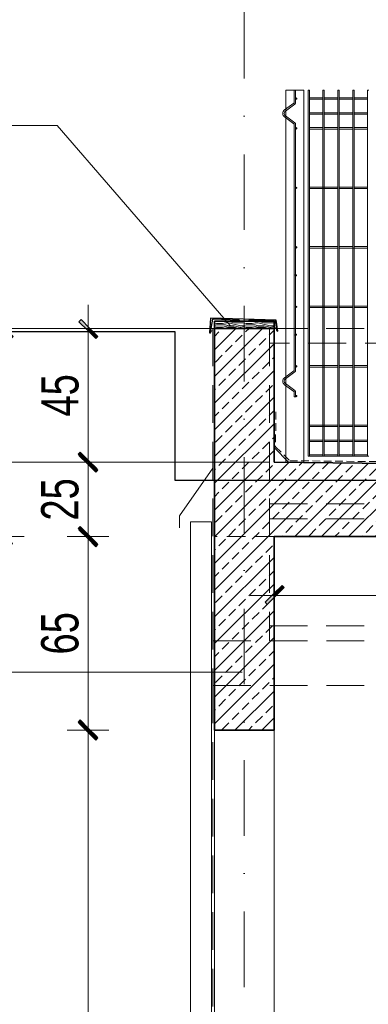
# Model space of a CAD drawing. Header units: millimetres. Extents: x 14041 to 23361, y -6349 to 12956.
# Tile 86 of 106: x 21849 to 21966, y 6347 to 6678. Entities that reach past the tile are written whole.
import ezdxf

# ---------------------------------------------------------------- set-up
doc = ezdxf.new("R2010")
doc.units = ezdxf.units.MM
for name, pattern in [('DASHDOTX2', [50.8, 25.4, -12.7, 0, -12.7]), ('DASHED', [19.05, 12.7, -6.35]), ('KRESKOWA', [19.05, 12.7, -6.35])]:
    doc.linetypes.add(name, pattern=pattern)
for name, color, linetype, lineweight in [('A- osie', 2, 'DASHDOTX2', 5), ('A-izolacje', 7, 'KRESKOWA', 30), ('A-obróbki', 6, 'Continuous', 30), ('A-odnośnik', 2, 'Continuous', 9), ('A-ogrodzenie', 6, 'Continuous', 9), ('A-powierzchnie', 2, 'Continuous', 30), ('A-stolarka', 5, 'Continuous', 15), ('A-wyburzenia', 92, 'DASHED', 5), ('A-WYMIARY', 7, 'Continuous', 9), ('A-wypełnienie', 252, 'Continuous', 9), ('A-ściany projektowane', 5, 'Continuous', 35)]:
    doc.layers.add(name, color=color, linetype=linetype, lineweight=lineweight)
doc.styles.add('WYMIARY', font='swisscl.ttf')
doc.dimstyles.new('G 50', dxfattribs={"dimtxt": 12.5, "dimasz": 1, "dimexe": 1.25, "dimexo": 0.625, "dimgap": 3, "dimtad": 1, "dimdec": 1, "dimrnd": 0.5, "dimzin": 9, "dimtxsty": 'WYMIARY', "dimblk": 'W', "dimcen": 2, "dimse1": 1, "dimse2": 1, "dimclrd": 256, "dimclrt": 7, "dimadec": 0, "dimazin": 0, "dimtm": 1e-09, "dimtfac": 1, "dimtdec": 1, "dimtmove": 0, "dimatfit": 0, "dimldrblk": 'W', "dimfxl": 0, "dimlwd": 9, "dimarcsym": 0})

# ---------------------------------------------------------------- blocks, each defined once
blk = doc.blocks.new('W')
at = {"layer": 'A-WYMIARY'}
h = blk.add_hatch(color=256, dxfattribs=at)
h.paths.add_polyline_path([(0, 0.76), (0, 0), (0.65, 0), (2.98, 2.33), (2.27, 3.04)])
h.paths.add_polyline_path([(-0.56, 0.21), (-0.76, 0), (0, 0), (0, 0.76)])
h.paths.add_polyline_path([(0, -0.65), (0.15, -0.5), (0.65, 0), (0, 0)])
h.paths.add_polyline_path([(0, 0), (-0.76, 0), (-3.39, -2.62), (-2.68, -3.33), (0, -0.65)])
blk.add_hatch(color=256, dxfattribs=at).paths.add_polyline_path([(-0.76, 0), (-3.39, -2.62), (-2.68, -3.33), (0, -0.65), (0, 0)])
for p, q in [((0, -7), (0, 7)), ((-8, 0), (8, 0)), ((-0.56, 0.21), (-3.39, -2.62)), ((-0.56, 0.21), (2.27, 3.04)), ((0.15, -0.5), (2.98, 2.33)), ((2.27, 3.04), (2.98, 2.33)), ((-3.39, -2.62), (-2.68, -3.33)), ((0.15, -0.5), (-2.68, -3.33))]:
    blk.add_line(p, q, dxfattribs=at)
blk = doc.blocks.new('*D1397')
at = {"layer": 'A-WYMIARY', "lineweight": 9, "ltscale": 2}
blk.add_line((21871.9, 6573.33), (21871.9, 6530.38), dxfattribs=at)
at = {"layer": 'Defpoints', "color": 0}
for p in [(21934.33, 6574.33), (21871.9, 6529.38), (21934.33, 6529.38)]:
    blk.add_point(p, dxfattribs=at)
at = {"layer": 'A-WYMIARY', "linetype": 'ByBlock', "lineweight": 9}
for p, rotation in [((21871.9, 6574.33), 90), ((21871.9, 6529.38), 270)]:
    blk.add_blockref('W', p, dxfattribs=dict(at, rotation=rotation))
at = {"layer": 'A-WYMIARY', "color": 7, "ltscale": 2, "insert": (21862.53, 6551.85), "char_height": 12.5, "attachment_point": 5, "rotation": 90, "style": 'WYMIARY'}
blk.add_mtext('45', dxfattribs=at)
blk = doc.blocks.new('*D1398')
at = {"layer": 'A-WYMIARY', "lineweight": 9, "ltscale": 2}
blk.add_line((21871.9, 6528.38), (21871.9, 6505.38), dxfattribs=at)
at = {"layer": 'Defpoints', "color": 0}
for p in [(21934.33, 6529.38), (21871.9, 6504.38), (21934.33, 6504.38)]:
    blk.add_point(p, dxfattribs=at)
at = {"layer": 'A-WYMIARY', "linetype": 'ByBlock', "lineweight": 9}
for p, rotation in [((21871.9, 6529.38), 90), ((21871.9, 6504.38), 270)]:
    blk.add_blockref('W', p, dxfattribs=dict(at, rotation=rotation))
at = {"layer": 'A-WYMIARY', "color": 7, "ltscale": 2, "insert": (21862.5, 6516.88), "char_height": 12.5, "attachment_point": 5, "rotation": 90, "style": 'WYMIARY'}
blk.add_mtext('25', dxfattribs=at)
blk = doc.blocks.new('*D1399')
at = {"layer": 'A-WYMIARY', "lineweight": 9, "ltscale": 2}
blk.add_line((21871.9, 6503.38), (21871.9, 6440.38), dxfattribs=at)
at = {"layer": 'Defpoints', "color": 0}
for p in [(21934.33, 6504.38), (21871.9, 6439.38), (21934.33, 6439.38)]:
    blk.add_point(p, dxfattribs=at)
at = {"layer": 'A-WYMIARY', "linetype": 'ByBlock', "lineweight": 9}
for p, rotation in [((21871.9, 6504.38), 90), ((21871.9, 6439.38), 270)]:
    blk.add_blockref('W', p, dxfattribs=dict(at, rotation=rotation))
at = {"layer": 'A-WYMIARY', "color": 7, "ltscale": 2, "insert": (21862.5, 6471.88), "char_height": 12.5, "attachment_point": 5, "rotation": 90, "style": 'WYMIARY'}
blk.add_mtext('65', dxfattribs=at)
blk = doc.blocks.new('*D1400')
at = {"layer": 'A-WYMIARY', "lineweight": 9, "ltscale": 2}
blk.add_line((21871.9, 6438.38), (21871.9, 6230.38), dxfattribs=at)
at = {"layer": 'Defpoints', "color": 0}
for p in [(21934.33, 6439.38), (21871.9, 6229.38), (21914.33, 6229.38)]:
    blk.add_point(p, dxfattribs=at)
at = {"layer": 'A-WYMIARY', "linetype": 'ByBlock', "lineweight": 9}
for p, rotation in [((21871.9, 6439.38), 90), ((21871.9, 6229.38), 270)]:
    blk.add_blockref('W', p, dxfattribs=dict(at, rotation=rotation))
at = {"layer": 'A-WYMIARY', "color": 7, "ltscale": 2, "insert": (21862.5, 6334.38), "char_height": 12.5, "attachment_point": 5, "rotation": 90, "style": 'WYMIARY'}
blk.add_mtext('210', dxfattribs=at)
blk = doc.blocks.new('*D1411')
at = {"layer": 'A-WYMIARY', "lineweight": 9, "ltscale": 2}
blk.add_line((21935.33, 6484.64), (22163.33, 6484.64), dxfattribs=at)
at = {"layer": 'Defpoints', "color": 0}
for p in [(22164.33, 6550.95), (21934.33, 6484.64), (22164.33, 6484.64)]:
    blk.add_point(p, dxfattribs=at)
at = {"layer": 'A-WYMIARY', "linetype": 'ByBlock', "lineweight": 9, "rotation": 180}
blk.add_blockref('W', (21934.33, 6484.64), dxfattribs=at)
at = {"layer": 'A-WYMIARY', "linetype": 'ByBlock', "lineweight": 9}
blk.add_blockref('W', (22164.33, 6484.64), dxfattribs=at)
at = {"layer": 'A-WYMIARY', "color": 7, "ltscale": 2, "insert": (22049.33, 6494.05), "char_height": 12.5, "attachment_point": 5, "style": 'WYMIARY'}
blk.add_mtext('230', dxfattribs=at)
blk = doc.blocks.new('*D1763')
at = {"layer": 'A-WYMIARY', "lineweight": 9, "ltscale": 2}
blk.add_line((21843.48, 6573.33), (21843.48, 6505.38), dxfattribs=at)
at = {"layer": 'Defpoints', "color": 0}
for p in [(21892.97, 6574.33), (21843.48, 6504.38), (21878.9, 6504.38)]:
    blk.add_point(p, dxfattribs=at)
at = {"layer": 'A-WYMIARY', "linetype": 'ByBlock', "lineweight": 9}
for p, rotation in [((21843.48, 6574.33), 90), ((21843.48, 6504.38), 270)]:
    blk.add_blockref('W', p, dxfattribs=dict(at, rotation=rotation))
at = {"layer": 'A-WYMIARY', "color": 7, "ltscale": 2, "insert": (21834.08, 6539.35), "char_height": 12.5, "attachment_point": 5, "rotation": 90, "style": 'WYMIARY'}
blk.add_mtext('70', dxfattribs=at)

msp = doc.modelspace()

# ---------------------------------------------------------------- hatches: boundary and pattern name
at = {"layer": 'A-wypełnienie', "ltscale": 2, "transparency": 33554687}
h = msp.add_hatch(dxfattribs=at)
h.set_pattern_fill('panel', color=256, scale=10, pattern_type=2)
h.set_pattern_definition([(0, (0, 0), (0, 10), [2, -3, 1, -4]), (0, (7, 0.25), (0, 10), [2, -8]), (0, (6, 0.75), (0, 10), [1, -9]), (0, (0.5, 1), (0, 10), [0.5, -7, 0.5, -2]), (0, (4, 1.5), (0, 10), [2, -3, 0.5, -4.5]), (0, (1.5, 1.75), (0, 10), [1.5, -8.5]), (0, (4, 2), (0, 10), [3, -7]), (0, (1, 2.25), (0, 10), [2, -8]), (0, (5, 2.5), (0, 10), [5, -5]), (0, (2, 3), (0, 10), [1, -3, 2, -4]), (0, (9, 3.25), (0, 10), [2, -8]), (0, (7, 3.5), (0, 10), [1, -9]), (0, (5, 3.75), (0, 10), [1, -9]), (0, (0, 4), (0, 10), [2, -8]), (0, (5, 4.25), (0, 10), [2, -8]), (0, (5, 4.75), (0, 10), [2, -2, 2, -4]), (0, (3, 5.25), (0, 10), [1, -5, 2, -2]), (0, (5, 5.5), (0, 10), [3, -7]), (0, (5, 6), (0, 10), [2, -8]), (0, (1, 6.25), (0, 10), [3, -4, 1, -2]), (0, (1, 6.75), (0, 10), [5, -5]), (0, (7, 7), (0, 10), [1, -9]), (0, (4, 7.25), (0, 10), [2, -8]), (0, (2, 7.5), (0, 10), [1, -4, 1, -4]), (0, (1, 7.75), (0, 10), [1, -3, 2, -4]), (0, (3, 8), (0, 10), [1, -5, 1, -3]), (0, (5, 8.25), (0, 10), [3, -7]), (0, (1, 8.75), (0, 10), [2, -8]), (0, (6, 9), (0, 10), [1, -9]), (0, (8, 9.25), (0, 10), [1, -9]), (14.036243, (7, 0.75), (10, -4e-10), [1.03, -40.2010553]), (14.036243, (8, 3), (10, -4e-10), [1.03, -40.2010553]), (14.036243, (7, 9), (10, -4e-10), [1.03, -40.2010553]), (14.036243, (4, 5.25), (10, -4e-10), [1.03, -40.2010553]), (14.036243, (6, 6.75), (10, -4e-10), [1.03, -40.2010553]), (14.036243, (7, 6), (10, -4e-10), [1.03, -40.2010553]), (14.036243, (2, 7.75), (10, -4e-10), [1.03, -40.2010553]), (14.036243, (6, 7.25), (10, -4e-10), [1.03, -40.2010553]), (14.036243, (8, 3.5), (10, -4e-10), [2.06, -39.1710553]), (14.036243, (7, 4.25), (10, -4e-10), [2.06, -39.1710553]), (14.036243, (7, 4.75), (10, -4e-10), [2.06, -39.1710553]), (165.963757, (4, 1.5), (-10, -4e-10), [1.03, -2.06, 1.03, -37.1110553]), (165.963757, (2, 3), (-10, -4e-10), [1.03, -40.2010553]), (165.963757, (2, 7.5), (-10, -4e-10), [2.06, -39.1710553]), (194.036243, (7, 0.25), (-10, 4e-10), [1.03, -40.2010553]), (345.963757, (9, 0.25), (10, 4e-10), [1.03, -40.2010553]), (345.963757, (6, 3.75), (10, 4e-10), [1.03, -40.2010553]), (345.963757, (8, 5.5), (10, 4e-10), [1.03, -40.2010553]), (345.963757, (4, 6.25), (10, 4e-10), [1.03, -40.2010553]), (345.963757, (3, 7.5), (10, 4e-10), [1.03, -40.2010553]), (345.963757, (4, 8), (10, 4e-10), [1.03, -40.2010553]), (345.963757, (4, 6.25), (10, 4e-10), [1.03, -40.2010553]), (345.963757, (7, 7.75), (10, 4e-10), [4.12, -37.1110553]), (345.963757, (1, 1), (10, 4e-10), [4.12, -37.1110553]), (345.963757, (2, 1.75), (10, 4e-10), [4.12, -37.1110553]), (345.963757, (3, 2.25), (10, 4e-10), [1.03, -2.06, 2.06, -36.0810553]), (345.963757, (3, 3), (10, 4e-10), [2.06, -2.06, 2.06, -35.0510553]), (345.963757, (2, 4), (10, 4e-10), [4.12, -37.1110553]), (345.963757, (1, 4.75), (10, 4e-10), [4.12, -37.1110553]), (345.963757, (1, 5.25), (10, 4e-10), [4.12, -37.1110553]), (345.963757, (8, 8.25), (10, 4e-10), [1.03, -40.2010553]), (345.963768, (9, 9.25), (10, 1.92e-06), [2.06, -39.1710553]), (345.963768, (3, 8.75), (10, 1.92e-06), [2.06, -39.1710553]), (345.963758, (2, 0), (10, 1.7e-07), [4.12, -37.1110553]), (345.963758, (8, 7), (10, 1.7e-07), [3.09, -38.1410553]), (345.963758, (9, 6.25), (10, 1.7e-07), [6.18, -35.0510553])])
h.paths.add_polyline_path([(21934.33, 6576.83), (21914.33, 6576.83), (21914.33, 6574.38), (21934.33, 6574.33)])
h = msp.add_hatch(dxfattribs=at)
h.set_pattern_fill('ANSI33', color=253)
h.set_pattern_definition([(45, (2323.1406, -2.6267), (-4.490128, 4.490128), []), (45, (2327.631, -2.6267), (-4.490128, 4.490128), [3.175, -1.5875])])
h.paths.add_polyline_path([(21924.33, 6439.38), (21924.33, 6574.33), (21914.33, 6574.33), (21914.33, 6569.89), (21914.33, 6439.38)])
h.paths.add_polyline_path([(21934.33, 6439.38), (21934.33, 6504.38), (22164.33, 6504.38), (22164.33, 6527.08), (21934.33, 6529.38), (21934.33, 6569.38), (21934.33, 6574.33), (21924.33, 6574.33), (21924.33, 6439.38)])

# ---------------------------------------------------------------- linework, layer by layer
at = {"layer": 'A- osie'}
msp.add_line((21924.33, 6785.55), (21924.33, 5965.04), dxfattribs=at)
at = {"layer": 'A-izolacje', "lineweight": 15, "ltscale": 0.2}
msp.add_lwpolyline([(21934.9, 6546.27), (21934.87, 6534.59), (21939.64, 6529.88), (22163.28, 6527.68), (22163.38, 6536.15)], dxfattribs=at)
at = {"layer": 'A-obróbki', "lineweight": 30, "ltscale": 2}
msp.add_lwpolyline([(21934.99, 6574.77), (21935.15, 6573.81), (21935.64, 6573.47), (21935.04, 6577.18), (21912.97, 6577.81), (21912.97, 6577.81), (21912.72, 6572.83), (21913.06, 6572.83), (21913.4, 6573.81)], dxfattribs=at)
at = {"layer": 'A-obróbki', "ltscale": 2}
msp.add_lwpolyline([(21935.28, 6574.06), (21934.84, 6577.07), (21926, 6577.08), (21925.64, 6576.83), (21923.02, 6576.83), (21922.65, 6577.08), (21913.73, 6577.42), (21912.86, 6573.05)], dxfattribs=at)
at = {"layer": 'A-odnośnik', "ltscale": 2}
for p, q in [((21688.31, 6642.55), (21861.58, 6642.55)), ((21861.58, 6642.55), (21919.63, 6575.33)), ((21914.33, 6574.33), (21677.08, 6574.33)), ((21932.83, 6529.38), (21677.08, 6529.38)), ((21923.66, 6458.81), (21667.91, 6458.81))]:
    msp.add_line(p, q, dxfattribs=at)
at = {"layer": 'A-ogrodzenie', "color": 253}
for p, q in [((21938.33, 6654.38), (21938.33, 6529.34)), ((21938.33, 6654.38), (21944.33, 6654.38)), ((21941.56, 6654.38), (21941.1, 6654.38)), ((21941.1, 6654.38), (21941.1, 6650.36)), ((21941.56, 6654.38), (21941.56, 6650.36)), ((21944.33, 6654.38), (21944.33, 6529.28)), ((21945.74, 6531.38), (21945.74, 6654.38)), ((21945.74, 6654.38), (21946.2, 6654.38)), ((21946.2, 6531.38), (21946.2, 6654.38)), ((21946.2, 6651.84), (21950.74, 6651.84)), ((21950.74, 6531.38), (21950.74, 6654.38)), ((21950.74, 6654.38), (21951.2, 6654.38)), ((21951.2, 6531.38), (21951.2, 6654.38)), ((21951.2, 6651.84), (21955.74, 6651.84)), ((21955.74, 6531.38), (21955.74, 6654.38)), ((21955.74, 6654.38), (21956.2, 6654.38)), ((21956.2, 6531.38), (21956.2, 6654.38)), ((21956.2, 6651.84), (21960.74, 6651.84)), ((21960.74, 6531.38), (21960.74, 6654.38)), ((21960.74, 6654.38), (21961.2, 6654.38)), ((21961.2, 6531.38), (21961.2, 6654.38)), ((21961.2, 6651.84), (21965.74, 6651.84)), ((21965.74, 6531.38), (21965.74, 6654.38)), ((21965.74, 6654.38), (21966.2, 6654.38)), ((21940.98, 6650.12), (21937.88, 6647.78)), ((21941.26, 6649.75), (21938.16, 6647.41)), ((21946.2, 6651.38), (21950.74, 6651.38)), ((21951.2, 6651.38), (21955.74, 6651.38)), ((21956.2, 6651.38), (21960.74, 6651.38)), ((21961.2, 6651.38), (21965.74, 6651.38)), ((21940.98, 6643.1), (21937.88, 6645.44)), ((21941.26, 6643.47), (21938.16, 6645.81)), ((21946.2, 6646.84), (21950.74, 6646.84)), ((21946.2, 6646.38), (21950.74, 6646.38)), ((21951.2, 6646.84), (21955.74, 6646.84)), ((21951.2, 6646.38), (21955.74, 6646.38)), ((21956.2, 6646.84), (21960.74, 6646.84)), ((21956.2, 6646.38), (21960.74, 6646.38)), ((21961.2, 6646.84), (21965.74, 6646.84)), ((21961.2, 6646.38), (21965.74, 6646.38)), ((21941.1, 6560.36), (21941.1, 6642.86)), ((21941.56, 6560.36), (21941.56, 6642.86)), ((21941.56, 6641.38), (21941.56, 6642.86)), ((21946.2, 6641.84), (21950.74, 6641.84)), ((21946.2, 6641.38), (21950.74, 6641.38)), ((21951.2, 6641.84), (21955.74, 6641.84)), ((21951.2, 6641.38), (21955.74, 6641.38)), ((21956.2, 6641.84), (21960.74, 6641.84)), ((21956.2, 6641.38), (21960.74, 6641.38)), ((21961.2, 6641.84), (21965.74, 6641.84)), ((21961.2, 6641.38), (21965.74, 6641.38)), ((21946.2, 6621.84), (21951.2, 6621.84)), ((21946.2, 6621.38), (21951.2, 6621.38)), ((21951.2, 6621.84), (21955.74, 6621.84)), ((21951.2, 6621.38), (21955.74, 6621.38)), ((21956.2, 6621.84), (21960.74, 6621.84)), ((21956.2, 6621.38), (21960.74, 6621.38)), ((21961.2, 6621.84), (21965.74, 6621.84)), ((21961.2, 6621.38), (21965.74, 6621.38)), ((21946.2, 6601.84), (21951.2, 6601.84)), ((21946.2, 6601.38), (21951.2, 6601.38)), ((21951.2, 6601.84), (21955.74, 6601.84)), ((21951.2, 6601.38), (21955.74, 6601.38)), ((21956.2, 6601.84), (21960.74, 6601.84)), ((21956.2, 6601.38), (21961.2, 6601.38)), ((21961.2, 6601.84), (21965.74, 6601.84)), ((21961.2, 6601.38), (21965.74, 6601.38)), ((21946.2, 6581.84), (21951.2, 6581.84)), ((21946.2, 6581.38), (21951.2, 6581.38)), ((21951.2, 6581.84), (21955.74, 6581.84)), ((21951.2, 6581.38), (21955.74, 6581.38)), ((21956.2, 6581.84), (21960.74, 6581.84)), ((21956.2, 6581.38), (21960.74, 6581.38)), ((21961.2, 6581.84), (21965.74, 6581.84)), ((21961.2, 6581.38), (21965.74, 6581.38)), ((21940.98, 6560.12), (21937.88, 6557.78)), ((21941.26, 6559.75), (21938.16, 6557.41)), ((21946.2, 6561.84), (21951.2, 6561.84)), ((21946.2, 6561.38), (21951.2, 6561.38)), ((21951.2, 6561.84), (21955.74, 6561.84)), ((21951.2, 6561.38), (21955.74, 6561.38)), ((21956.2, 6561.84), (21960.74, 6561.84)), ((21956.2, 6561.38), (21960.74, 6561.38)), ((21961.2, 6561.84), (21965.74, 6561.84)), ((21961.2, 6561.38), (21965.74, 6561.38)), ((21940.98, 6553.1), (21937.88, 6555.44)), ((21941.26, 6553.47), (21938.16, 6555.81)), ((21941.1, 6551.38), (21941.1, 6552.86)), ((21941.56, 6551.38), (21941.56, 6552.86)), ((21941.56, 6551.38), (21941.1, 6551.38)), ((21946.2, 6541.84), (21951.2, 6541.84)), ((21946.2, 6541.38), (21951.2, 6541.38)), ((21951.2, 6541.84), (21955.74, 6541.84)), ((21951.2, 6541.38), (21955.74, 6541.38)), ((21956.2, 6541.84), (21960.74, 6541.84)), ((21956.2, 6541.38), (21960.74, 6541.38)), ((21961.2, 6541.84), (21965.74, 6541.84)), ((21961.2, 6541.38), (21965.74, 6541.38)), ((21946.2, 6536.84), (21950.74, 6536.84)), ((21946.2, 6536.38), (21950.74, 6536.38)), ((21951.2, 6536.84), (21955.74, 6536.84)), ((21951.2, 6536.38), (21955.74, 6536.38)), ((21956.2, 6536.84), (21960.74, 6536.84)), ((21956.2, 6536.38), (21960.74, 6536.38)), ((21961.2, 6536.84), (21965.74, 6536.84)), ((21961.2, 6536.38), (21965.74, 6536.38)), ((21945.74, 6531.38), (21950.74, 6531.38)), ((21946.2, 6531.84), (21950.74, 6531.84)), ((21950.74, 6531.38), (21951.2, 6531.38)), ((21951.2, 6531.84), (21955.74, 6531.84)), ((21951.2, 6531.38), (21956.2, 6531.38)), ((21956.2, 6531.84), (21960.74, 6531.84)), ((21956.2, 6531.38), (21960.74, 6531.38)), ((21960.74, 6531.38), (21961.2, 6531.38)), ((21961.2, 6531.84), (21965.74, 6531.84)), ((21961.2, 6531.38), (21966.2, 6531.38))]:
    msp.add_line(p, q, dxfattribs=at)
for centre in [(21941.79, 6651.61), (21941.79, 6641.61), (21941.79, 6621.61), (21941.79, 6601.61), (21941.69, 6592.23), (21941.79, 6581.61), (21941.69, 6572.23), (21941.79, 6561.61), (21941.79, 6551.61)]:
    msp.add_circle(centre, 0.233, dxfattribs=at)
for centre, radius, start, end in [((21940.8, 6650.36), 0.3, 307.0766, 0), ((21940.8, 6650.36), 0.765, 307.0658, 0), ((21938.78, 6646.61), 1.48, 127.6898, 179.7802), ((21938.76, 6646.61), 1.46, 180, 232.9234), ((21938.76, 6646.61), 1, 127.0766, 180), ((21938.76, 6646.61), 1, 180, 232.9234), ((21940.8, 6642.86), 0.3, 0, 52.9234), ((21940.8, 6642.86), 0.765, 0, 52.9342), ((21940.8, 6560.36), 0.3, 307.0766, 0), ((21940.8, 6560.36), 0.765, 307.0658, 0), ((21938.78, 6556.61), 1.48, 127.6898, 179.7802), ((21938.76, 6556.61), 1.46, 180, 232.9234), ((21938.76, 6556.61), 1, 127.0766, 180), ((21938.76, 6556.61), 1, 180, 232.9234), ((21940.8, 6552.86), 0.3, 0, 52.9234), ((21940.8, 6552.86), 0.765, 0, 52.9342)]:
    msp.add_arc(centre, radius, start, end, dxfattribs=at)
at = {"layer": 'A-powierzchnie', "ltscale": 2}
msp.add_lwpolyline([(21811.02, 6573.33), (21901.02, 6573.33), (21901.02, 6523.38), (22331.02, 6523.38), (22331.02, 6217.08), (21811.02, 6217.08), (21811.02, 6573.33)], dxfattribs=at)
at = {"layer": 'A-stolarka', "lineweight": 15}
for p, q in [((21913.83, 6527.38), (21902.56, 6511.33)), ((21902.56, 6511.33), (21902.56, 6507.38))]:
    msp.add_line(p, q, dxfattribs=at)
msp.add_lwpolyline([(21913.31, 6509.36), (21913.31, 6229.36), (21906.31, 6229.36), (21906.31, 6509.36)], close=True, dxfattribs=at)
at = {"layer": 'A-wyburzenia'}
for p, q in [((21913.83, 6574.38), (21932.83, 6574.38)), ((21913.83, 6574.38), (21913.83, 6454.38)), ((21913.83, 6574.38), (21932.83, 6574.38)), ((21932.83, 6515.38), (22089.83, 6515.38)), ((21932.83, 6510.38), (22089.83, 6510.38)), ((21932.83, 6474.38), (22434.83, 6474.38)), ((21913.83, 6469.38), (22434.83, 6469.38)), ((21913.83, 6454.38), (22434.83, 6454.38))]:
    msp.add_line(p, q, dxfattribs=at)
for points in [[(21932.83, 6574.38), (21932.83, 6469.38)], [(21932.83, 6574.38), (22434.83, 6574.38), (22434.83, 6569.38), (21932.83, 6569.38), (21932.83, 6574.38)], [(21913.83, 6454.38), (21913.83, 6226.38)]]:
    msp.add_lwpolyline(points, dxfattribs=at)
at = {"layer": 'A-WYMIARY', "linetype": 'KRESKOWA', "lineweight": 15, "ltscale": 0.5}
msp.add_line((21934.33, 6504.38), (21914.33, 6504.38), dxfattribs=at)
at = {"layer": 'A-ściany projektowane'}
for p, q in [((21914.33, 6574.33), (21914.33, 6576.83)), ((21914.33, 6576.83), (21934.33, 6576.83)), ((21934.33, 6574.33), (21934.33, 6576.83)), ((21934.33, 6574.33), (21914.33, 6574.33)), ((21914.33, 6574.33), (21914.33, 6439.38)), ((21934.33, 6574.33), (21914.33, 6574.33)), ((21934.33, 6529.38), (21934.33, 6574.33)), ((22164.33, 6527.08), (21934.33, 6529.38)), ((22164.33, 6504.38), (21934.33, 6504.38)), ((21934.33, 6439.38), (21934.33, 6504.38))]:
    msp.add_line(p, q, dxfattribs=at)
at = {"layer": 'A-ściany projektowane', "lineweight": 15}
for p, q in [((21934.33, 6534.38), (21939.33, 6529.33)), ((21914.33, 6229.38), (21914.33, 6439.38)), ((21934.33, 6229.38), (21934.33, 6439.38))]:
    msp.add_line(p, q, dxfattribs=at)
at = {"layer": 'A-ściany projektowane'}
msp.add_lwpolyline([(21934.33, 6439.38), (21914.33, 6439.38)], dxfattribs=at)

# ---------------------------------------------------------------- dimensions: what is measured, and where the dimension line sits
at = {"layer": 'A-WYMIARY', "ltscale": 2}
for base, p1, p2, override, picture, middle in [((21843.4799, 6504.3789), (21892.9678, 6574.3273), (21878.9039, 6504.3789), {"dimtxsty": 'WYMIARY', "dimldrblk": 'W'}, '*D1763', (21834.0784, 6539.3531)), ((21871.9, 6504.38), (21934.33, 6529.38), (21934.33, 6504.38), {"dimtmove": 1}, '*D1398', (21862.5, 6516.88)), ((21871.9, 6439.38), (21934.33, 6504.38), (21934.33, 6439.38), {"dimtmove": 1}, '*D1399', (21862.5, 6471.88)), ((21871.9, 6229.38), (21934.33, 6439.38), (21914.33, 6229.38), {"dimtmove": 1}, '*D1400', (21862.5, 6334.38))]:
    dim = msp.add_linear_dim(base=base, p1=p1, p2=p2, angle=90, dimstyle='G 50', override=override, dxfattribs=at)
    dim.commit()
    dim.dimension.update_dxf_attribs({"geometry": picture, "text_midpoint": middle})
dim = msp.add_linear_dim(base=(21871.9039, 6529.3789), p1=(21934.3281, 6574.3273), p2=(21934.3281, 6529.3789), angle=90, dimstyle='G 50', dxfattribs=at)
dim.commit()
dim.dimension.update_dxf_attribs({"geometry": '*D1397', "text_midpoint": (21862.527, 6551.8531)})
dim = msp.add_linear_dim(base=(22164.33, 6484.64), p1=(21934.33, 6484.64), p2=(22164.33, 6550.95), dimstyle='G 50', dxfattribs=at)
dim.commit()
dim.dimension.update_dxf_attribs({"geometry": '*D1411', "text_midpoint": (22049.33, 6494.05)})

doc.saveas('drawing.dxf')
